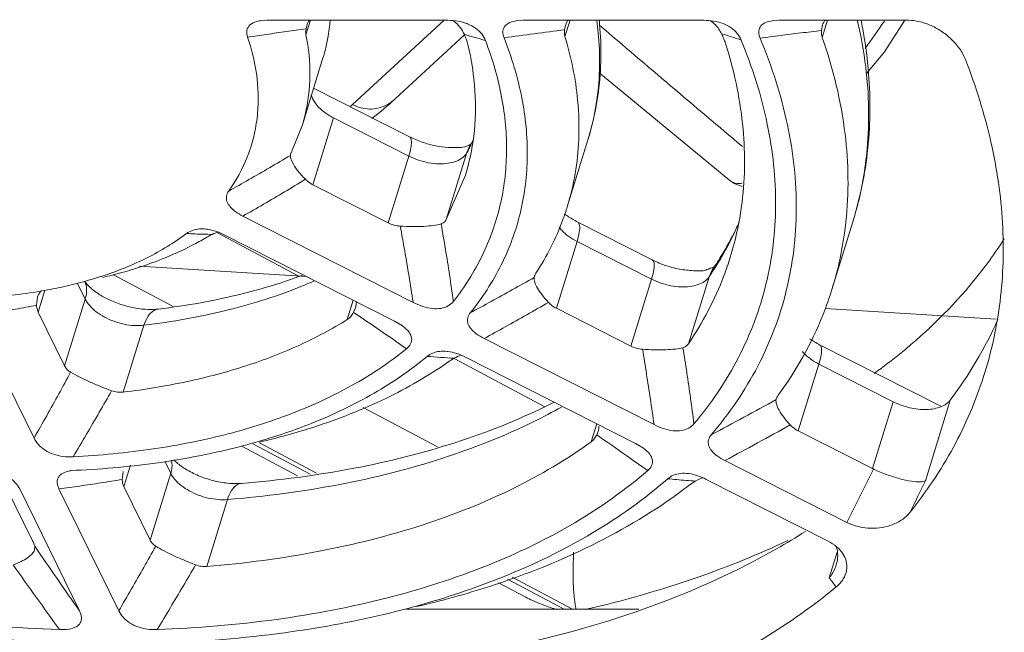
# Model space of a CAD drawing. Header units: millimetres. Extents: x -473 to 23648, y -382 to 1866.
# Tile 96 of 256: x 3227 to 3250, y 325 to 339. Entities that reach past the tile are written whole.
import ezdxf

# ---------------------------------------------------------------- set-up
doc = ezdxf.new("R2010")
doc.units = ezdxf.units.MM
doc.header["$LTSCALE"] = 80
doc.layers.get('0').update_dxf_attribs({"linetype": 'CONTINUOUS'})
for name, color, linetype in [('02___PRT_ALL_AXES', 7, 'CONTINUOUS'), ('09_ALL_ROUNDS', 7, 'CONTINUOUS'), ('20_ALL_FEATURES', 7, 'CONTINUOUS')]:
    doc.layers.add(name, color=color, linetype=linetype)

msp = doc.modelspace()

# ---------------------------------------------------------------- linework, layer by layer
at = {"color": 0, "linetype": 'Continuous', "lineweight": 0}
for p, q in [((3234.844, 337.506), (3236.991, 339.481)), ((3235.841, 337.638), (3237.472, 339.139)), ((3231.68, 334.502), (3233.572, 333.497)), ((3229.852, 333.717), (3233.768, 333.475)), ((3230.635, 332.778), (3229.241, 333.519)), ((3245.922, 332.725), (3249.931, 332.478)), ((3237.223, 331.558), (3239.352, 330.427)), ((3236.837, 329.483), (3235.091, 330.411)), ((3232.252, 329.5), (3233.557, 328.807)), ((3232.506, 329.56), (3233.849, 328.847)), ((3234, 328.867), (3232.659, 329.579)), ((3238.476, 326.388), (3239.806, 325.682)), ((3239.996, 325.682), (3238.584, 326.432)), ((3238.269, 326.304), (3238.906, 325.965))]:
    msp.add_line(p, q, dxfattribs=at)
for points in [[(3246.896, 338.242), (3247.314, 338.744), (3247.789, 339.481)], [(3240.615, 338.257), (3241.051, 337.896), (3243.686, 335.728)], [(3243.686, 335.728), (3243.791, 335.655), (3243.977, 335.59)]]:
    msp.add_lwpolyline(points, dxfattribs=at)
for centre, radius, start, end in [((3661.903, 832.551), 648.614, 229.496813, 229.8846), ((3223.068, 356.014), 29.354, 324.151, 325.675), ((3230.811, 341.891), 5.957, 311.8753, 312.6101), ((3230.664, 343.275), 7.654, 307.2674, 312.564), ((3235.179, 338.349), 0.971, 306.2339, 312.9502)]:
    msp.add_arc(centre, radius, start, end, dxfattribs=at)
for points, knots in [([(3234.844, 337.506), (3234.964, 337.443), (3235.235, 337.368), (3235.558, 337.441), (3235.714, 337.537), (3235.753, 337.566)], [0, 0, 0, 0, 0.4082973, 0.8080994, 0.9530419, 0.9530419, 0.9530419, 0.9530419]), ([(3243.687, 335.728), (3243.701, 335.716), (3243.763, 335.673), (3243.869, 335.652), (3243.953, 335.661), (3243.979, 335.666)], [0, 0, 0, 0, 0.0554138, 0.2260255, 0.3070139, 0.3070139, 0.3070139, 0.3070139]), ([(3247.072, 331.205), (3247.287, 331.361), (3248.133, 332.011), (3249.192, 333.046), (3249.904, 334.02), (3250.122, 334.358)], [0, 0, 0, 0, 0.796432, 3.199936, 4.407619, 4.407619, 4.407619, 4.407619]), ([(3240.294, 325.672), (3241.198, 325.882), (3242.813, 326.342), (3244.369, 326.972), (3245.045, 327.291)], [0, 0, 0, 0, 2.784168, 5.026865, 5.026865, 5.026865, 5.026865]), ([(3240.086, 325.681), (3240.068, 325.759), (3240.037, 325.955), (3240.015, 326.281), (3240.013, 326.65), (3240.021, 326.899), (3240.026, 327.021)], [0, 0, 0, 0, 0.239514, 0.59479, 0.979467, 1.34447, 1.34447, 1.34447, 1.34447]), ([(3238.906, 325.965), (3238.959, 325.937), (3239.146, 325.844), (3239.391, 325.749), (3239.585, 325.69), (3239.636, 325.675)], [0, 0, 0, 0, 0.1800398, 0.6263068, 0.7865361, 0.7865361, 0.7865361, 0.7865361])]:
    msp.add_open_spline(points, degree=3, knots=knots, dxfattribs=at)
at = {"layer": '02___PRT_ALL_AXES', "color": 0, "linetype": 'Continuous', "lineweight": 0}
for p, q in [((3234.151, 338.599), (3233.667, 337.032)), ((3240.361, 336.68), (3239.877, 335.113)), ((3246.572, 334.761), (3246.087, 333.194))]:
    msp.add_line(p, q, dxfattribs=at)
at = {"layer": '09_ALL_ROUNDS', "color": 0, "linetype": 'Continuous', "lineweight": 0}
for p, q in [((3232.707, 339.474), (3232.838, 339.481)), ((3232.838, 339.481), (3237.078, 339.481)), ((3233.752, 339.141), (3233.857, 339.481)), ((3233.77, 339.35), (3233.754, 339.284)), ((3238.714, 339.474), (3238.845, 339.481)), ((3238.845, 339.481), (3243.077, 339.481)), ((3239.835, 339.36), (3239.814, 339.259)), ((3239.824, 339.101), (3239.942, 339.481)), ((3244.711, 339.474), (3244.842, 339.481)), ((3244.842, 339.481), (3247.878, 339.481)), ((3245.861, 339.365), (3245.838, 339.246)), ((3245.855, 339.081), (3245.979, 339.481)), ((3233.932, 337.891), (3236.179, 336.753)), ((3233.667, 337.032), (3233.417, 336.413)), ((3234.4, 337.194), (3233.916, 335.627)), ((3234.4, 337.194), (3236.162, 336.3)), ((3240.362, 336.682), (3240.361, 336.68)), ((3235.678, 334.734), (3236.162, 336.3)), ((3237.041, 334.813), (3237.525, 336.38)), ((3237.581, 336.51), (3237.525, 336.38)), ((3237.041, 334.813), (3237.489, 335.851)), ((3235.678, 334.734), (3233.916, 335.627)), ((3236.264, 332.87), (3232.273, 334.893)), ((3240.123, 334.753), (3241.87, 333.867)), ((3231.838, 334.454), (3235.829, 332.43)), ((3240.106, 334.301), (3239.622, 332.734)), ((3240.106, 334.301), (3241.853, 333.415)), ((3243.285, 333.646), (3243.201, 333.469)), ((3243.309, 333.681), (3243.317, 333.693)), ((3243.334, 333.672), (3243.338, 333.679)), ((3228.4, 333.312), (3228.579, 332.948)), ((3239.1, 333.454), (3239.106, 333.48)), ((3241.369, 331.848), (3241.853, 333.415)), ((3242.716, 331.902), (3243.201, 333.469)), ((3227.633, 333.155), (3227.475, 332.645)), ((3227.457, 332.994), (3227.436, 332.803)), ((3228.095, 331.381), (3228.579, 332.948)), ((3234.858, 332.922), (3234.718, 332.469)), ((3228.095, 331.381), (3227.475, 332.645)), ((3234.867, 332.639), (3234.911, 332.745)), ((3241.369, 331.848), (3239.622, 332.734)), ((3227.377, 329.692), (3225.972, 332.553)), ((3235.829, 332.43), (3236.015, 332.319)), ((3229.47, 330.768), (3229.955, 332.335)), ((3241.911, 330.007), (3237.928, 332.026)), ((3245.793, 331.878), (3248.647, 330.432)), ((3237.493, 331.587), (3241.475, 329.568)), ((3245.777, 331.426), (3245.292, 329.859)), ((3245.777, 331.426), (3247.518, 330.543)), ((3244.773, 330.594), (3244.777, 330.609)), ((3247.034, 328.976), (3247.518, 330.543)), ((3248.272, 328.693), (3248.856, 330.584)), ((3240.568, 330.027), (3240.437, 329.603)), ((3240.567, 329.769), (3240.599, 329.85)), ((3247.034, 328.976), (3245.292, 329.859)), ((3241.475, 329.568), (3241.661, 329.456)), ((3230.447, 329.143), (3230.582, 328.868)), ((3246.431, 327.716), (3243.573, 329.165)), ((3228.253, 328.929), (3228.355, 328.938)), ((3229.638, 329.058), (3229.483, 328.554)), ((3229.466, 328.906), (3229.444, 328.721)), ((3230.097, 327.301), (3230.582, 328.868)), ((3243.137, 328.725), (3245.995, 327.276)), ((3226.72, 328.554), (3227.334, 327.301)), ((3227.041, 328.499), (3228.442, 325.643)), ((3229.363, 325.643), (3227.962, 328.499)), ((3230.097, 327.301), (3229.483, 328.554)), ((3231.429, 326.684), (3231.913, 328.251)), ((3227.39, 327.076), (3227.393, 327.158)), ((3246.202, 327.02), (3246.016, 326.417))]:
    msp.add_line(p, q, dxfattribs=at)
for centre, radius, start, end in [((3236.739, 338.828), 0.793, 37.4794, 42.411), ((3236.745, 338.832), 0.787, 23.4958, 37.5218), ((3240.233, 339.246), 0.414, 144.5681, 153.4963), ((3242.745, 338.793), 0.838, 43.924, 54.651), ((3246.259, 339.249), 0.414, 145.1483, 155.0972), ((3234.886, 328.849), 10.615, 74.5313, 75.9317), ((3235.195, 329.966), 9.456, 73.0043, 74.5329), ((3149.323, 1015.891), 682.656, 277.497375, 277.617351), ((3239.706, 326.463), 13.255, 72.3384, 73.3888), ((3240.012, 327.425), 12.245, 71.2215, 72.339), ((3232.845, 339.012), 5.37, 330.6421, 332.9112), ((3233.386, 338.87), 4.813, 330.6413, 331.3498), ((3233.418, 338.852), 4.777, 331.3488, 332.7779), ((3233.947, 336.936), 6.204, 342.9124, 357.6615), ((3238.581, 337.218), 8.36, 349.9827, 354.8598), ((3238.641, 337.207), 8.299, 342.8594, 349.9849), ((3236.905, 337.779), 7.629, 330.4208, 336.6006), ((3238.08, 335.652), 8.377, 352.974, 353.8673), ((3231.813, 351.491), 17.028, 267.1011, 267.7787), ((3231.784, 350.695), 16.232, 267.7731, 269.1858), ((3233.377, 330.908), 3.997, 117.1459, 118.0212), ((3237.519, 337.595), 6.989, 329.3731, 335.1985), ((3238.141, 335.644), 8.315, 342.8653, 352.9801), ((3227.832, 340.513), 7.094, 297.298, 300.2528), ((3237.28, 337.735), 7.265, 326.195, 329.3803), ((3236.729, 337.877), 7.83, 327.8918, 330.4389), ((3236.683, 336.097), 7.342, 339.2455, 342.8519), ((3236.657, 337.922), 7.915, 325.7672, 327.1826), ((3237.174, 337.805), 7.392, 325.7676, 326.0914), ((3236.677, 337.909), 7.891, 327.1831, 327.5227), ((3236.686, 337.903), 7.88, 327.585, 327.8942), ((3226.018, 342.513), 9.498, 283.1765, 287.9006), ((3226.207, 341.903), 8.86, 287.9528, 288.2296), ((3227.83, 332.877), 0.391, 158.3162, 162.532), ((3234.49, 332.887), 0.444, 354.2726, 0.2172), ((3155, 214.881), 142.287, 55.24676, 55.85336), ((3238.773, 357.912), 26.395, 265.2638, 265.9517), ((3238.718, 357.146), 25.627, 265.9516, 266.6589), ((3238.639, 329.119), 2.823, 120.0628, 121.1846), ((3195.007, 420.698), 102.934, 297.95066, 298.9128), ((3194.804, 420.29), 103.355, 298.15478, 299.12191), ((3228.298, 344.577), 15.582, 283.2215, 286.2643), ((3121.644, 158.916), 208.167, 54.92371, 55.15991), ((3119.802, 156.293), 211.371, 54.76035, 54.92365), ((3196.731, 353.34), 55.916, 332.7253, 334.157), ((3245.735, 364.374), 35.806, 264.3847, 265.0779), ((3245.669, 363.613), 35.042, 265.0791, 265.4334), ((3244.055, 326.761), 2.253, 121.4696, 123.9524), ((3198.275, 352.637), 55.434, 333.5503, 334.409), ((3701.135, 654.409), 575.782, 214.635894, 214.819248), ((3245.485, 326.939), 0.732, 0.1145, 17.5555), ((3900.662, 807.021), 827.442, 215.483076, 215.612231), ((3235.417, 318.093), 13.477, 36.999, 38.143), ((3230.593, 346.594), 21.616, 283.2296, 285.4221)]:
    msp.add_arc(centre, radius, start, end, dxfattribs=at)
for points, knots in [([(3232.383, 339.087), (3232.366, 339.138), (3232.347, 339.245), (3232.436, 339.396), (3232.577, 339.453), (3232.671, 339.47), (3232.707, 339.474)], [0, 0, 0, 0, 0.161714, 0.3073128, 0.4876179, 0.5957597, 0.5957597, 0.5957597, 0.5957597]), ([(3234.317, 339.479), (3234.301, 339.262), (3234.255, 338.965), (3234.175, 338.677), (3234.151, 338.599)], [0, 0, 0, 0, 0.6528004, 0.8969158, 0.8969158, 0.8969158, 0.8969158]), ([(3237.078, 339.481), (3237.157, 339.481), (3237.307, 339.469), (3237.452, 339.432), (3237.518, 339.408)], [0, 0, 0, 0, 0.2379178, 0.448196, 0.448196, 0.448196, 0.448196]), ([(3237.518, 339.408), (3237.525, 339.405), (3237.599, 339.377), (3237.728, 339.309), (3237.874, 339.175), (3237.938, 339.064), (3237.959, 339.009)], [0, 0, 0, 0, 0.0219099, 0.2361495, 0.4329146, 0.6110491, 0.6110491, 0.6110491, 0.6110491]), ([(3238.397, 339.071), (3238.38, 339.114), (3238.357, 339.199), (3238.39, 339.331), (3238.499, 339.424), (3238.615, 339.46), (3238.692, 339.471), (3238.714, 339.474)], [0, 0, 0, 0, 0.1382118, 0.258673, 0.385697, 0.5487843, 0.6176868, 0.6176868, 0.6176868, 0.6176868]), ([(3240.569, 339.484), (3240.583, 339.383), (3240.651, 338.805), (3240.645, 337.854), (3240.468, 337.027), (3240.362, 336.682)], [0, 0, 0, 0, 0.307516, 1.745017, 2.828943, 2.828943, 2.828943, 2.828943]), ([(3240.362, 336.682), (3240.475, 337.05), (3240.67, 337.944), (3240.683, 338.896), (3240.63, 339.45), (3240.627, 339.482)], [0, 0, 0, 0, 1.156131, 2.731393, 2.827484, 2.827484, 2.827484, 2.827484]), ([(3243.077, 339.481), (3243.154, 339.481), (3243.308, 339.469), (3243.457, 339.43), (3243.528, 339.403)], [0, 0, 0, 0, 0.2325536, 0.459911, 0.459911, 0.459911, 0.459911]), ([(3243.528, 339.403), (3243.594, 339.377), (3243.717, 339.314), (3243.865, 339.182), (3243.931, 339.073), (3243.954, 339.018)], [0, 0, 0, 0, 0.2134291, 0.4107362, 0.5884306, 0.5884306, 0.5884306, 0.5884306]), ([(3244.397, 339.063), (3244.378, 339.107), (3244.352, 339.196), (3244.385, 339.333), (3244.497, 339.426), (3244.613, 339.46), (3244.689, 339.472), (3244.711, 339.474)], [0, 0, 0, 0, 0.1445181, 0.2684773, 0.3973624, 0.5600535, 0.6271916, 0.6271916, 0.6271916, 0.6271916]), ([(3246.571, 334.759), (3246.633, 334.958), (3246.847, 335.747), (3247.031, 337.198), (3246.931, 338.587), (3246.791, 339.35), (3246.764, 339.487)], [0, 0, 0, 0, 0.624388, 2.451075, 4.355493, 4.775485, 4.775485, 4.775485, 4.775485]), ([(3246.675, 339.495), (3246.761, 339.128), (3246.942, 338.128), (3246.965, 337.103), (3246.907, 336.469)], [0, 0, 0, 0, 1.132185, 3.044658, 3.044658, 3.044658, 3.044658]), ([(3247.878, 339.481), (3247.96, 339.481), (3248.132, 339.459), (3248.387, 339.375), (3248.64, 339.238), (3248.878, 339.053), (3249.078, 338.826), (3249.177, 338.651), (3249.213, 338.559)], [0, 0, 0, 0, 0.246431, 0.513048, 0.802265, 1.107201, 1.411393, 1.704981, 1.704981, 1.704981, 1.704981]), ([(3231.94, 335.481), (3232.118, 335.731), (3232.416, 336.273), (3232.644, 337.179), (3232.639, 338.138), (3232.49, 338.772), (3232.383, 339.087)], [0, 0, 0, 0, 0.920683, 1.83367, 2.773676, 3.770642, 3.770642, 3.770642, 3.770642]), ([(3232.383, 339.087), (3232.533, 339.108), (3232.836, 339.152), (3233.292, 339.217), (3233.599, 339.262), (3233.754, 339.284)], [0, 0, 0, 0, 0.454587, 0.916056, 1.384428, 1.384428, 1.384428, 1.384428]), ([(3233.752, 339.141), (3233.815, 338.827), (3233.88, 338.197), (3233.795, 337.486), (3233.691, 337.111), (3233.667, 337.032)], [0, 0, 0, 0, 0.96111, 1.882433, 2.12866, 2.12866, 2.12866, 2.12866]), ([(3233.752, 339.141), (3233.746, 339.171), (3233.739, 339.219), (3233.756, 339.264), (3233.765, 339.277)], [0, 0, 0, 0, 0.092007, 0.1398515, 0.1398515, 0.1398515, 0.1398515]), ([(3237.466, 339.146), (3237.483, 339.105), (3237.513, 339.03), (3237.538, 338.953), (3237.546, 338.918)], [0, 0, 0, 0, 0.1322316, 0.2420912, 0.2420912, 0.2420912, 0.2420912]), ([(3237.604, 332.627), (3237.884, 332.974), (3238.37, 333.72), (3238.828, 334.974), (3238.988, 336.312), (3238.851, 337.703), (3238.575, 338.616), (3238.397, 339.071)], [0, 0, 0, 0, 1.338257, 2.647298, 3.969362, 5.346964, 6.81212, 6.81212, 6.81212, 6.81212]), ([(3239.824, 339.101), (3239.97, 338.616), (3240.135, 337.81), (3240.159, 336.992), (3240.146, 336.683)], [0, 0, 0, 0, 1.518618, 2.447438, 2.447438, 2.447438, 2.447438]), ([(3243.495, 339.165), (3243.513, 339.126), (3243.545, 339.056), (3243.573, 338.983), (3243.583, 338.949)], [0, 0, 0, 0, 0.1267488, 0.2332127, 0.2332127, 0.2332127, 0.2332127]), ([(3245.838, 339.246), (3245.676, 339.225), (3245.354, 339.184), (3244.874, 339.123), (3244.555, 339.083), (3244.397, 339.063)], [0, 0, 0, 0, 0.489042, 0.973317, 1.452883, 1.452883, 1.452883, 1.452883]), ([(3245.855, 339.081), (3246.11, 338.347), (3246.461, 336.915), (3246.482, 335.439), (3246.409, 334.757)], [0, 0, 0, 0, 2.330638, 4.38583, 4.38583, 4.38583, 4.38583]), ([(3237.959, 339.009), (3238.123, 338.578), (3238.376, 337.712), (3238.499, 336.395), (3238.347, 335.127), (3237.92, 333.937), (3237.468, 333.226), (3237.207, 332.894)], [0, 0, 0, 0, 1.384461, 2.689103, 3.942842, 5.183944, 6.450398, 6.450398, 6.450398, 6.450398]), ([(3237.489, 335.851), (3237.581, 336.15), (3237.72, 336.804), (3237.745, 337.843), (3237.632, 338.559), (3237.546, 338.918)], [0, 0, 0, 0, 0.937566, 1.994901, 3.100267, 3.100267, 3.100267, 3.100267]), ([(3243.954, 339.018), (3244.216, 338.383), (3244.622, 337.108), (3244.833, 335.159), (3244.608, 333.285), (3243.951, 331.536), (3243.25, 330.503), (3242.848, 330.024)], [0, 0, 0, 0, 2.060098, 3.989826, 5.837511, 7.667698, 9.544894, 9.544894, 9.544894, 9.544894]), ([(3243.253, 329.771), (3243.674, 330.263), (3244.404, 331.328), (3245.089, 333.135), (3245.321, 335.073), (3245.098, 337.089), (3244.671, 338.407), (3244.397, 339.063)], [0, 0, 0, 0, 1.94253, 3.834348, 5.743987, 7.739852, 9.873211, 9.873211, 9.873211, 9.873211]), ([(3243.699, 333.932), (3243.828, 334.352), (3244.049, 335.385), (3244.051, 337.096), (3243.779, 338.333), (3243.583, 338.949)], [0, 0, 0, 0, 1.319161, 3.148364, 5.088292, 5.088292, 5.088292, 5.088292]), ([(3249.213, 338.559), (3249.457, 337.932), (3249.851, 336.674), (3250.133, 334.761), (3250.082, 332.933), (3249.834, 331.771), (3249.667, 331.23)], [0, 0, 0, 0, 2.020917, 3.93673, 5.775903, 7.47753, 7.47753, 7.47753, 7.47753]), ([(3233.876, 337.737), (3233.89, 337.679), (3233.956, 337.539), (3234.136, 337.349), (3234.305, 337.242), (3234.4, 337.194)], [0, 0, 0, 0, 0.17877, 0.4548779, 0.7737394, 0.7737394, 0.7737394, 0.7737394]), ([(3236.179, 336.753), (3236.205, 336.739), (3236.235, 336.65), (3236.215, 336.498), (3236.185, 336.372), (3236.162, 336.3)], [0, 0, 0, 0, 0.0869829, 0.2430178, 0.4699583, 0.4699583, 0.4699583, 0.4699583]), ([(3237.342, 336.502), (3237.258, 336.502), (3237.074, 336.491), (3236.781, 336.537), (3236.475, 336.62), (3236.274, 336.704), (3236.179, 336.753)], [0, 0, 0, 0, 0.250098, 0.553435, 0.882033, 1.202724, 1.202724, 1.202724, 1.202724]), ([(3237.606, 336.569), (3237.577, 336.557), (3237.496, 336.514), (3237.402, 336.502), (3237.342, 336.502)], [0, 0, 0, 0, 0.094713, 0.2744898, 0.2744898, 0.2744898, 0.2744898]), ([(3233.389, 336.317), (3233.226, 336.219), (3232.902, 336.028), (3232.419, 335.75), (3232.099, 335.569), (3231.94, 335.481)], [0, 0, 0, 0, 0.57013, 1.127619, 1.672602, 1.672602, 1.672602, 1.672602]), ([(3236.162, 336.3), (3236.235, 336.263), (3236.387, 336.2), (3236.624, 336.139), (3236.859, 336.113), (3237.079, 336.124), (3237.272, 336.171), (3237.382, 336.23), (3237.427, 336.266)], [0, 0, 0, 0, 0.245351, 0.492434, 0.731202, 0.952624, 1.150168, 1.321644, 1.321644, 1.321644, 1.321644]), ([(3233.74, 335.755), (3233.672, 335.824), (3233.557, 335.952), (3233.462, 336.096), (3233.43, 336.164)], [0, 0, 0, 0, 0.2884986, 0.5148489, 0.5148489, 0.5148489, 0.5148489]), ([(3232.273, 334.893), (3232.436, 334.985), (3232.761, 335.172), (3233.25, 335.46), (3233.576, 335.656), (3233.74, 335.755)], [0, 0, 0, 0, 0.559688, 1.126756, 1.701215, 1.701215, 1.701215, 1.701215]), ([(3233.916, 335.627), (3233.894, 335.638), (3233.853, 335.662), (3233.794, 335.705), (3233.757, 335.738), (3233.74, 335.755)], [0, 0, 0, 0, 0.0719303, 0.1444862, 0.2185883, 0.2185883, 0.2185883, 0.2185883]), ([(3232.273, 334.893), (3232.212, 334.924), (3232.103, 334.989), (3231.971, 335.104), (3231.891, 335.23), (3231.877, 335.366), (3231.915, 335.446), (3231.94, 335.481)], [0, 0, 0, 0, 0.2052921, 0.3797664, 0.5199561, 0.6436441, 0.7729681, 0.7729681, 0.7729681, 0.7729681]), ([(3239.877, 335.113), (3239.846, 335.012), (3239.662, 334.467), (3239.399, 333.947), (3239.142, 333.553)], [0, 0, 0, 0, 0.316448, 1.727017, 1.727017, 1.727017, 1.727017]), ([(3235.961, 334.659), (3235.911, 334.662), (3235.813, 334.677), (3235.721, 334.712), (3235.678, 334.734)], [0, 0, 0, 0, 0.1502697, 0.2940491, 0.2940491, 0.2940491, 0.2940491]), ([(3235.961, 334.659), (3236.057, 334.653), (3236.242, 334.646), (3236.504, 334.65), (3236.729, 334.669), (3236.863, 334.693), (3236.92, 334.71)], [0, 0, 0, 0, 0.2890908, 0.5552261, 0.7861253, 0.9641011, 0.9641011, 0.9641011, 0.9641011]), ([(3237.041, 334.813), (3237.027, 334.789), (3236.994, 334.745), (3236.945, 334.718), (3236.92, 334.71)], [0, 0, 0, 0, 0.0839132, 0.1617262, 0.1617262, 0.1617262, 0.1617262]), ([(3236.92, 334.71), (3236.955, 334.514), (3237.023, 334.115), (3237.119, 333.51), (3237.178, 333.101), (3237.207, 332.894)], [0, 0, 0, 0, 0.599273, 1.212188, 1.839136, 1.839136, 1.839136, 1.839136]), ([(3240.123, 334.753), (3240.149, 334.74), (3240.179, 334.65), (3240.159, 334.499), (3240.128, 334.373), (3240.106, 334.301)], [0, 0, 0, 0, 0.0869828, 0.2430176, 0.4699583, 0.4699583, 0.4699583, 0.4699583]), ([(3228.978, 333.488), (3229.338, 333.607), (3230.027, 333.884), (3230.664, 334.268), (3230.952, 334.484)], [0, 0, 0, 0, 1.137548, 2.217828, 2.217828, 2.217828, 2.217828]), ([(3230.952, 334.484), (3230.994, 334.516), (3231.093, 334.567), (3231.247, 334.596), (3231.35, 334.594), (3231.395, 334.59)], [0, 0, 0, 0, 0.1580293, 0.3274921, 0.4652304, 0.4652304, 0.4652304, 0.4652304]), ([(3231.395, 334.59), (3231.411, 334.588), (3231.493, 334.579), (3231.575, 334.558), (3231.639, 334.537)], [0, 0, 0, 0, 0.0459353, 0.2499766, 0.2499766, 0.2499766, 0.2499766]), ([(3235.961, 334.659), (3235.998, 334.465), (3236.069, 334.073), (3236.17, 333.477), (3236.234, 333.074), (3236.264, 332.87)], [0, 0, 0, 0, 0.590753, 1.195396, 1.814272, 1.814272, 1.814272, 1.814272]), ([(3239.684, 334.637), (3239.706, 334.608), (3239.775, 334.527), (3239.914, 334.41), (3240.039, 334.335), (3240.106, 334.301)], [0, 0, 0, 0, 0.1086164, 0.3167377, 0.5432628, 0.5432628, 0.5432628, 0.5432628]), ([(3231.086, 334.209), (3230.856, 334.09), (3230.247, 333.815), (3229.537, 333.589), (3229.065, 333.473), (3228.992, 333.455)], [0, 0, 0, 0, 0.77389, 2.00288, 2.229716, 2.229716, 2.229716, 2.229716]), ([(3241.87, 333.867), (3241.896, 333.854), (3241.926, 333.765), (3241.906, 333.613), (3241.875, 333.487), (3241.853, 333.415)], [0, 0, 0, 0, 0.0869829, 0.2430178, 0.4699583, 0.4699583, 0.4699583, 0.4699583]), ([(3243.122, 333.628), (3243.043, 333.602), (3242.847, 333.612), (3242.538, 333.634), (3242.199, 333.723), (3241.976, 333.814), (3241.87, 333.867)], [0, 0, 0, 0, 0.248997, 0.571813, 0.934565, 1.292124, 1.292124, 1.292124, 1.292124]), ([(3243.312, 333.677), (3243.316, 333.681), (3243.376, 333.744), (3243.189, 333.65), (3243.122, 333.628)], [0, 0, 0, 0, 0.0172511, 0.2287608, 0.2287608, 0.2287608, 0.2287608]), ([(3228.57, 333.357), (3228.592, 333.304), (3228.623, 333.167), (3228.603, 333.026), (3228.579, 332.948)], [0, 0, 0, 0, 0.1712918, 0.4151709, 0.4151709, 0.4151709, 0.4151709]), ([(3228.75, 333.173), (3228.735, 333.185), (3228.681, 333.232), (3228.621, 333.293), (3228.582, 333.345), (3228.575, 333.356)], [0, 0, 0, 0, 0.0577384, 0.2141098, 0.2543746, 0.2543746, 0.2543746, 0.2543746]), ([(3229.955, 332.335), (3230.617, 332.415), (3231.886, 332.64), (3233.204, 333.059), (3233.858, 333.336), (3233.943, 333.373)], [0, 0, 0, 0, 2.002814, 3.855522, 4.132654, 4.132654, 4.132654, 4.132654]), ([(3230.289, 332.715), (3230.95, 332.795), (3232.096, 332.997), (3233.209, 333.335), (3233.672, 333.508)], [0, 0, 0, 0, 1.996724, 3.481018, 3.481018, 3.481018, 3.481018]), ([(3239.1, 333.454), (3238.932, 333.359), (3238.598, 333.171), (3238.099, 332.895), (3237.768, 332.715), (3237.604, 332.627)], [0, 0, 0, 0, 0.579323, 1.149025, 1.709226, 1.709226, 1.709226, 1.709226]), ([(3239.113, 333.344), (3239.128, 333.296), (3239.179, 333.192), (3239.29, 333.034), (3239.384, 332.927), (3239.438, 332.871)], [0, 0, 0, 0, 0.1510372, 0.3449567, 0.5773879, 0.5773879, 0.5773879, 0.5773879]), ([(3241.853, 333.415), (3241.924, 333.379), (3242.072, 333.317), (3242.301, 333.256), (3242.53, 333.229), (3242.746, 333.236), (3242.937, 333.278), (3243.094, 333.352), (3243.173, 333.428), (3243.201, 333.469)], [0, 0, 0, 0, 0.238107, 0.478133, 0.710857, 0.927903, 1.122975, 1.293411, 1.442584, 1.442584, 1.442584, 1.442584]), ([(3226.342, 332.991), (3226.796, 333.024), (3227.414, 333.1), (3228.022, 333.227), (3228.183, 333.265)], [0, 0, 0, 0, 1.366615, 1.862792, 1.862792, 1.862792, 1.862792]), ([(3230.289, 332.715), (3230.211, 332.706), (3230.034, 332.7), (3229.751, 332.731), (3229.446, 332.806), (3229.153, 332.919), (3228.921, 333.045), (3228.795, 333.136), (3228.75, 333.173)], [0, 0, 0, 0, 0.235305, 0.527644, 0.851988, 1.176169, 1.467382, 1.641401, 1.641401, 1.641401, 1.641401]), ([(3246.087, 333.194), (3246.022, 332.984), (3245.711, 332.101), (3245.246, 331.273), (3244.823, 330.694)], [0, 0, 0, 0, 0.658323, 2.808476, 2.808476, 2.808476, 2.808476]), ([(3228.579, 332.948), (3228.606, 332.893), (3228.683, 332.784), (3228.838, 332.643), (3229.031, 332.519), (3229.252, 332.422), (3229.488, 332.355), (3229.724, 332.323), (3229.88, 332.326), (3229.955, 332.335)], [0, 0, 0, 0, 0.184349, 0.394296, 0.625332, 0.869511, 1.117069, 1.357729, 1.582633, 1.582633, 1.582633, 1.582633]), ([(3237.207, 332.894), (3237.174, 332.852), (3237.086, 332.777), (3236.913, 332.72), (3236.707, 332.719), (3236.485, 332.77), (3236.338, 332.833), (3236.264, 332.87)], [0, 0, 0, 0, 0.158512, 0.335547, 0.537533, 0.76807, 1.014828, 1.014828, 1.014828, 1.014828]), ([(3239.438, 332.871), (3239.268, 332.774), (3238.931, 332.582), (3238.428, 332.301), (3238.094, 332.117), (3237.928, 332.026)], [0, 0, 0, 0, 0.586038, 1.1626, 1.729836, 1.729836, 1.729836, 1.729836]), ([(3239.622, 332.734), (3239.588, 332.751), (3239.522, 332.792), (3239.464, 332.843), (3239.438, 332.871)], [0, 0, 0, 0, 0.1146659, 0.2305856, 0.2305856, 0.2305856, 0.2305856]), ([(3225.972, 332.553), (3226.133, 332.578), (3226.456, 332.63), (3226.944, 332.713), (3227.271, 332.772), (3227.436, 332.803)], [0, 0, 0, 0, 0.486661, 0.981669, 1.484997, 1.484997, 1.484997, 1.484997]), ([(3230.289, 332.714), (3230.252, 332.71), (3230.155, 332.676), (3230.032, 332.539), (3229.978, 332.409), (3229.955, 332.335)], [0, 0, 0, 0, 0.111291, 0.2974837, 0.5306938, 0.5306938, 0.5306938, 0.5306938]), ([(3237.928, 332.026), (3237.864, 332.059), (3237.75, 332.126), (3237.615, 332.247), (3237.537, 332.379), (3237.534, 332.517), (3237.577, 332.593), (3237.604, 332.627)], [0, 0, 0, 0, 0.2143586, 0.3956673, 0.5381299, 0.6626134, 0.7907892, 0.7907892, 0.7907892, 0.7907892]), ([(3229.47, 330.768), (3229.972, 330.829), (3230.944, 330.988), (3232.331, 331.354), (3233.591, 331.836), (3234.362, 332.245), (3234.718, 332.469)], [0, 0, 0, 0, 1.51607, 2.94903, 4.295755, 5.557134, 5.557134, 5.557134, 5.557134]), ([(3236.015, 332.319), (3236.02, 332.315), (3236.077, 332.273), (3236.167, 332.191), (3236.243, 332.042), (3236.216, 331.89), (3236.148, 331.818), (3236.109, 331.787)], [0, 0, 0, 0, 0.0179842, 0.2123412, 0.3628421, 0.4968263, 0.6473768, 0.6473768, 0.6473768, 0.6473768]), ([(3236.109, 331.787), (3235.737, 331.484), (3234.905, 330.924), (3233.493, 330.259), (3231.897, 329.75), (3230.144, 329.403), (3228.921, 329.286), (3228.291, 329.254)], [0, 0, 0, 0, 1.439702, 2.994025, 4.666294, 6.453918, 8.345064, 8.345064, 8.345064, 8.345064]), ([(3236.593, 331.607), (3236.632, 331.639), (3236.726, 331.694), (3236.89, 331.732), (3237.006, 331.729), (3237.064, 331.723)], [0, 0, 0, 0, 0.1518237, 0.3214174, 0.4965062, 0.4965062, 0.4965062, 0.4965062]), ([(3237.064, 331.723), (3237.068, 331.722), (3237.143, 331.713), (3237.217, 331.696), (3237.285, 331.674)], [0, 0, 0, 0, 0.0132454, 0.226622, 0.226622, 0.226622, 0.226622]), ([(3241.641, 331.774), (3241.593, 331.778), (3241.499, 331.793), (3241.41, 331.828), (3241.369, 331.848)], [0, 0, 0, 0, 0.1445354, 0.2831133, 0.2831133, 0.2831133, 0.2831133]), ([(3241.641, 331.774), (3241.735, 331.767), (3241.916, 331.758), (3242.173, 331.759), (3242.397, 331.773), (3242.532, 331.794), (3242.59, 331.81)], [0, 0, 0, 0, 0.2820959, 0.5435127, 0.7728057, 0.9530058, 0.9530058, 0.9530058, 0.9530058]), ([(3241.641, 331.774), (3241.673, 331.582), (3241.736, 331.193), (3241.826, 330.604), (3241.883, 330.207), (3241.911, 330.007)], [0, 0, 0, 0, 0.585557, 1.1813, 1.78748, 1.78748, 1.78748, 1.78748]), ([(3242.716, 331.902), (3242.701, 331.88), (3242.664, 331.84), (3242.615, 331.816), (3242.59, 331.81)], [0, 0, 0, 0, 0.0819138, 0.159456, 0.159456, 0.159456, 0.159456]), ([(3242.59, 331.81), (3242.621, 331.615), (3242.681, 331.222), (3242.767, 330.627), (3242.821, 330.226), (3242.848, 330.024)], [0, 0, 0, 0, 0.591183, 1.19243, 1.804028, 1.804028, 1.804028, 1.804028]), ([(3245.39, 331.717), (3245.4, 331.706), (3245.457, 331.643), (3245.581, 331.537), (3245.708, 331.461), (3245.777, 331.426)], [0, 0, 0, 0, 0.042755, 0.2547713, 0.4861501, 0.4861501, 0.4861501, 0.4861501]), ([(3245.793, 331.878), (3245.819, 331.865), (3245.85, 331.776), (3245.829, 331.624), (3245.799, 331.498), (3245.777, 331.426)], [0, 0, 0, 0, 0.0869828, 0.2430176, 0.4699583, 0.4699583, 0.4699583, 0.4699583]), ([(3232.662, 329.619), (3233.073, 329.739), (3233.995, 330.053), (3235.334, 330.688), (3236.206, 331.284), (3236.593, 331.607)], [0, 0, 0, 0, 1.282459, 2.918598, 4.431676, 4.431676, 4.431676, 4.431676]), ([(3237.076, 331.468), (3236.616, 331.147), (3235.6, 330.564), (3234.103, 329.977), (3233.096, 329.699), (3232.67, 329.599)], [0, 0, 0, 0, 1.680823, 3.496317, 4.811028, 4.811028, 4.811028, 4.811028]), ([(3237.076, 331.468), (3237.098, 331.484), (3237.132, 331.506), (3237.166, 331.527), (3237.177, 331.534)], [0, 0, 0, 0, 0.0817038, 0.1211729, 0.1211729, 0.1211729, 0.1211729]), ([(3228.235, 331.234), (3228.144, 331.066), (3227.959, 330.726), (3227.673, 330.212), (3227.477, 329.866), (3227.377, 329.692)], [0, 0, 0, 0, 0.573141, 1.161321, 1.764917, 1.764917, 1.764917, 1.764917]), ([(3228.235, 331.234), (3228.205, 331.252), (3228.149, 331.294), (3228.11, 331.351), (3228.095, 331.381)], [0, 0, 0, 0, 0.1048972, 0.2054216, 0.2054216, 0.2054216, 0.2054216]), ([(3228.235, 331.234), (3228.301, 331.196), (3228.447, 331.118), (3228.681, 331.008), (3228.934, 330.9), (3229.109, 330.833), (3229.197, 330.802)], [0, 0, 0, 0, 0.23091, 0.493789, 0.775662, 1.055866, 1.055866, 1.055866, 1.055866]), ([(3249.667, 331.23), (3249.657, 331.198), (3249.467, 330.594), (3248.972, 329.44), (3248.291, 328.426), (3247.907, 327.946)], [0, 0, 0, 0, 0.098809, 1.899932, 3.742168, 3.742168, 3.742168, 3.742168]), ([(3229.197, 330.802), (3229.101, 330.633), (3228.905, 330.291), (3228.604, 329.775), (3228.397, 329.429), (3228.291, 329.254)], [0, 0, 0, 0, 0.582795, 1.180477, 1.793465, 1.793465, 1.793465, 1.793465]), ([(3229.47, 330.768), (3229.426, 330.763), (3229.332, 330.764), (3229.241, 330.786), (3229.197, 330.802)], [0, 0, 0, 0, 0.1357019, 0.2774752, 0.2774752, 0.2774752, 0.2774752]), ([(3232.241, 328.63), (3233.124, 328.702), (3234.822, 328.925), (3237.217, 329.521), (3238.756, 330.127), (3239.495, 330.496), (3239.559, 330.529)], [0, 0, 0, 0, 2.659372, 5.124796, 7.387865, 7.602491, 7.602491, 7.602491, 7.602491]), ([(3247.518, 330.543), (3247.579, 330.512), (3247.705, 330.458), (3247.903, 330.399), (3248.102, 330.365), (3248.295, 330.357), (3248.474, 330.375), (3248.632, 330.418), (3248.762, 330.486), (3248.83, 330.55), (3248.856, 330.584)], [0, 0, 0, 0, 0.20474, 0.411863, 0.615417, 0.809763, 0.990126, 1.153236, 1.298146, 1.42724, 1.42724, 1.42724, 1.42724]), ([(3231.913, 328.251), (3232.796, 328.323), (3234.501, 328.548), (3236.915, 329.151), (3238.634, 329.831), (3239.531, 330.301), (3239.744, 330.42)], [0, 0, 0, 0, 2.659332, 5.145885, 7.450212, 8.182698, 8.182698, 8.182698, 8.182698]), ([(3244.782, 330.484), (3244.796, 330.435), (3244.846, 330.328), (3244.956, 330.167), (3245.05, 330.058), (3245.104, 330.001)], [0, 0, 0, 0, 0.1528857, 0.3484638, 0.5842078, 0.5842078, 0.5842078, 0.5842078]), ([(3242.848, 330.024), (3242.814, 329.984), (3242.724, 329.912), (3242.55, 329.858), (3242.346, 329.858), (3242.127, 329.909), (3241.983, 329.971), (3241.911, 330.007)], [0, 0, 0, 0, 0.157985, 0.335816, 0.535365, 0.763503, 1.004795, 1.004795, 1.004795, 1.004795]), ([(3245.292, 329.859), (3245.257, 329.877), (3245.19, 329.919), (3245.131, 329.972), (3245.104, 330.001)], [0, 0, 0, 0, 0.1176502, 0.2366938, 0.2366938, 0.2366938, 0.2366938]), ([(3228.291, 329.254), (3228.214, 329.25), (3228.058, 329.255), (3227.834, 329.305), (3227.636, 329.398), (3227.478, 329.528), (3227.404, 329.636), (3227.377, 329.692)], [0, 0, 0, 0, 0.2335, 0.46484, 0.6822, 0.885203, 1.07087, 1.07087, 1.07087, 1.07087]), ([(3231.429, 326.684), (3232.312, 326.756), (3234.016, 326.981), (3236.431, 327.585), (3238.582, 328.435), (3239.863, 329.188), (3240.437, 329.603)], [0, 0, 0, 0, 2.659282, 5.145724, 7.450088, 9.576093, 9.576093, 9.576093, 9.576093]), ([(3243.573, 329.165), (3243.51, 329.197), (3243.396, 329.264), (3243.261, 329.383), (3243.181, 329.517), (3243.177, 329.659), (3243.225, 329.737), (3243.253, 329.771)], [0, 0, 0, 0, 0.212459, 0.3931972, 0.5378242, 0.6657946, 0.799307, 0.799307, 0.799307, 0.799307]), ([(3228.355, 328.938), (3229.021, 328.968), (3230.199, 329.075), (3231.362, 329.291), (3231.862, 329.409)], [0, 0, 0, 0, 1.999849, 3.542493, 3.542493, 3.542493, 3.542493]), ([(3241.661, 329.456), (3241.665, 329.453), (3241.72, 329.413), (3241.809, 329.333), (3241.886, 329.186), (3241.865, 329.035), (3241.8, 328.962), (3241.763, 328.93)], [0, 0, 0, 0, 0.0128555, 0.2056253, 0.3547754, 0.4883853, 0.635544, 0.635544, 0.635544, 0.635544]), ([(3230.603, 329.172), (3230.607, 329.151), (3230.62, 329.05), (3230.606, 328.946), (3230.582, 328.868)], [0, 0, 0, 0, 0.0625292, 0.3064083, 0.3064083, 0.3064083, 0.3064083]), ([(3227.972, 325.205), (3226.959, 325.24), (3224.904, 325.405), (3221.823, 325.91), (3218.743, 326.668), (3215.724, 327.665), (3213.77, 328.484), (3212.817, 328.93)], [0, 0, 0, 0, 3.041663, 6.174484, 9.356563, 12.548216, 15.704464, 15.704464, 15.704464, 15.704464]), ([(3227.962, 328.499), (3227.941, 328.543), (3227.909, 328.63), (3227.928, 328.767), (3228.028, 328.867), (3228.145, 328.91), (3228.224, 328.925), (3228.253, 328.929)], [0, 0, 0, 0, 0.1464647, 0.2700239, 0.3940335, 0.5489877, 0.6367599, 0.6367599, 0.6367599, 0.6367599]), ([(3241.763, 328.93), (3241.233, 328.472), (3240.031, 327.626), (3237.967, 326.633), (3235.613, 325.883), (3233.015, 325.389), (3231.2, 325.239), (3230.265, 325.205)], [0, 0, 0, 0, 2.102527, 4.382129, 6.846619, 9.492401, 12.300331, 12.300331, 12.300331, 12.300331]), ([(3232.241, 328.63), (3232.147, 328.622), (3231.938, 328.625), (3231.612, 328.679), (3231.279, 328.784), (3230.984, 328.926), (3230.814, 329.042), (3230.744, 329.1)], [0, 0, 0, 0, 0.281756, 0.623761, 0.987317, 1.327651, 1.601933, 1.601933, 1.601933, 1.601933]), ([(3247.034, 328.976), (3247.139, 328.923), (3247.35, 328.84), (3247.653, 328.739), (3247.919, 328.679), (3248.12, 328.659), (3248.236, 328.671), (3248.272, 328.693)], [0, 0, 0, 0, 0.352171, 0.679848, 0.959132, 1.165374, 1.291089, 1.291089, 1.291089, 1.291089]), ([(3226.71, 328.817), (3226.743, 328.8), (3226.829, 328.75), (3226.948, 328.649), (3227.016, 328.55), (3227.041, 328.499)], [0, 0, 0, 0, 0.1109074, 0.2967728, 0.4659139, 0.4659139, 0.4659139, 0.4659139]), ([(3229.444, 328.721), (3229.276, 328.695), (3228.944, 328.642), (3228.45, 328.568), (3228.124, 328.522), (3227.962, 328.499)], [0, 0, 0, 0, 0.508922, 1.008267, 1.498179, 1.498179, 1.498179, 1.498179]), ([(3229.483, 328.554), (3229.47, 328.579), (3229.451, 328.634), (3229.445, 328.692), (3229.444, 328.721)], [0, 0, 0, 0, 0.0835361, 0.1730412, 0.1730412, 0.1730412, 0.1730412]), ([(3230.582, 328.868), (3230.608, 328.814), (3230.681, 328.709), (3230.829, 328.571), (3231.015, 328.449), (3231.228, 328.352), (3231.455, 328.282), (3231.686, 328.246), (3231.839, 328.244), (3231.913, 328.251)], [0, 0, 0, 0, 0.178606, 0.381414, 0.604458, 0.840638, 1.081121, 1.316475, 1.538369, 1.538369, 1.538369, 1.538369]), ([(3236.342, 325.757), (3237.025, 325.946), (3238.447, 326.417), (3240.45, 327.385), (3241.688, 328.264), (3242.232, 328.74)], [0, 0, 0, 0, 2.128024, 4.481861, 6.651216, 6.651216, 6.651216, 6.651216]), ([(3242.232, 328.74), (3242.271, 328.774), (3242.367, 328.833), (3242.536, 328.871), (3242.655, 328.868), (3242.714, 328.861)], [0, 0, 0, 0, 0.1564592, 0.3307254, 0.5107325, 0.5107325, 0.5107325, 0.5107325]), ([(3242.714, 328.861), (3242.718, 328.86), (3242.792, 328.851), (3242.865, 328.833), (3242.933, 328.811)], [0, 0, 0, 0, 0.0108223, 0.2243697, 0.2243697, 0.2243697, 0.2243697]), ([(3212.703, 328.661), (3213.633, 328.229), (3215.595, 327.408), (3218.655, 326.394), (3221.839, 325.61), (3225.023, 325.091), (3227.145, 324.925), (3228.192, 324.891)], [0, 0, 0, 0, 3.075639, 6.374263, 9.663037, 12.900136, 16.041703, 16.041703, 16.041703, 16.041703]), ([(3232.241, 328.629), (3232.203, 328.625), (3232.106, 328.592), (3231.989, 328.453), (3231.936, 328.324), (3231.913, 328.251)], [0, 0, 0, 0, 0.1135147, 0.2948501, 0.5269681, 0.5269681, 0.5269681, 0.5269681]), ([(3242.729, 328.581), (3242.064, 328.072), (3240.56, 327.153), (3238.377, 326.279), (3236.924, 325.877), (3236.348, 325.742)], [0, 0, 0, 0, 2.512682, 5.252415, 7.028968, 7.028968, 7.028968, 7.028968]), ([(3212.349, 328.308), (3213.68, 327.72), (3216.406, 326.659), (3220.606, 325.43), (3224.714, 324.606), (3227.42, 324.301), (3228.686, 324.214)], [0, 0, 0, 0, 4.365471, 8.761687, 13.112683, 16.919576, 16.919576, 16.919576, 16.919576]), ([(3247.907, 327.946), (3247.852, 327.877), (3247.713, 327.757), (3247.466, 327.64), (3247.198, 327.58), (3246.926, 327.574), (3246.666, 327.617), (3246.505, 327.678), (3246.431, 327.716)], [0, 0, 0, 0, 0.267112, 0.538695, 0.812639, 1.086138, 1.349754, 1.599075, 1.599075, 1.599075, 1.599075]), ([(3227.334, 327.301), (3227.347, 327.275), (3227.369, 327.228), (3227.387, 327.179), (3227.393, 327.158)], [0, 0, 0, 0, 0.0878236, 0.1550194, 0.1550194, 0.1550194, 0.1550194]), ([(3230.23, 327.158), (3230.202, 327.175), (3230.149, 327.217), (3230.112, 327.272), (3230.097, 327.301)], [0, 0, 0, 0, 0.1007831, 0.1977165, 0.1977165, 0.1977165, 0.1977165]), ([(3233.882, 324.187), (3235.145, 324.266), (3237.579, 324.546), (3241.016, 325.38), (3243.615, 326.426), (3245.018, 327.223), (3245.462, 327.506)], [0, 0, 0, 0, 3.795897, 7.330936, 10.58197, 12.162917, 12.162917, 12.162917, 12.162917]), ([(3227.331, 326.979), (3227.355, 327.005), (3227.378, 327.038), (3227.389, 327.074), (3227.39, 327.076)], [0, 0, 0, 0, 0.1071749, 0.113459, 0.113459, 0.113459, 0.113459]), ([(3230.23, 327.158), (3230.138, 326.992), (3229.949, 326.657), (3229.66, 326.153), (3229.463, 325.814), (3229.363, 325.643)], [0, 0, 0, 0, 0.570619, 1.152221, 1.745054, 1.745054, 1.745054, 1.745054]), ([(3230.23, 327.158), (3230.294, 327.119), (3230.435, 327.041), (3230.662, 326.93), (3230.909, 326.821), (3231.079, 326.754), (3231.164, 326.722)], [0, 0, 0, 0, 0.224433, 0.48288, 0.758026, 1.031791, 1.031791, 1.031791, 1.031791]), ([(3245.995, 327.276), (3246.065, 327.241), (3246.193, 327.159), (3246.298, 327.044), (3246.338, 326.982), (3246.339, 326.981)], [0, 0, 0, 0, 0.2363757, 0.4511611, 0.4575589, 0.4575589, 0.4575589, 0.4575589]), ([(3226.888, 326.722), (3226.953, 326.745), (3227.069, 326.793), (3227.22, 326.878), (3227.301, 326.945), (3227.331, 326.979)], [0, 0, 0, 0, 0.2051767, 0.3778712, 0.5162256, 0.5162256, 0.5162256, 0.5162256]), ([(3231.164, 326.722), (3231.068, 326.556), (3230.872, 326.221), (3230.572, 325.715), (3230.368, 325.375), (3230.265, 325.205)], [0, 0, 0, 0, 0.577124, 1.165154, 1.764369, 1.764369, 1.764369, 1.764369]), ([(3231.429, 326.684), (3231.385, 326.68), (3231.294, 326.683), (3231.207, 326.706), (3231.164, 326.722)], [0, 0, 0, 0, 0.1315916, 0.2685012, 0.2685012, 0.2685012, 0.2685012]), ([(3246.184, 326.718), (3246.178, 326.701), (3246.14, 326.592), (3246.079, 326.491), (3246.016, 326.417)], [0, 0, 0, 0, 0.0552378, 0.3459485, 0.3459485, 0.3459485, 0.3459485]), ([(3246.413, 326.816), (3246.414, 326.811), (3246.432, 326.74), (3246.435, 326.663), (3246.424, 326.596)], [0, 0, 0, 0, 0.0172344, 0.2207633, 0.2207633, 0.2207633, 0.2207633]), ([(3246.424, 326.596), (3246.412, 326.525), (3246.353, 326.375), (3246.245, 326.257), (3246.18, 326.203)], [0, 0, 0, 0, 0.2179279, 0.4700447, 0.4700447, 0.4700447, 0.4700447]), ([(3228.959, 321.807), (3227.964, 321.852), (3225.952, 322.015), (3222.93, 322.461), (3219.895, 323.108), (3216.884, 323.949), (3213.934, 324.972), (3212.016, 325.774), (3211.076, 326.203)], [0, 0, 0, 0, 2.988796, 6.049694, 9.15859, 12.291606, 15.421884, 18.522261, 18.522261, 18.522261, 18.522261]), ([(3246.18, 326.203), (3245.649, 325.764), (3244.481, 324.941), (3242.52, 323.919), (3240.322, 323.083), (3237.912, 322.442), (3235.32, 322.003), (3233.529, 321.851), (3232.611, 321.807)], [0, 0, 0, 0, 2.066773, 4.270225, 6.617687, 9.108748, 11.738262, 14.494538, 14.494538, 14.494538, 14.494538]), ([(3228.442, 325.643), (3228.466, 325.595), (3228.501, 325.5), (3228.473, 325.351), (3228.355, 325.253), (3228.181, 325.207), (3228.047, 325.202), (3227.972, 325.205)], [0, 0, 0, 0, 0.1630289, 0.2925605, 0.4263369, 0.5995627, 0.8251944, 0.8251944, 0.8251944, 0.8251944]), ([(3230.265, 325.205), (3230.188, 325.202), (3230.035, 325.209), (3229.813, 325.26), (3229.617, 325.354), (3229.462, 325.484), (3229.39, 325.589), (3229.363, 325.643)], [0, 0, 0, 0, 0.230012, 0.456828, 0.679507, 0.87627, 1.056733, 1.056733, 1.056733, 1.056733]), ([(3230.352, 324.891), (3231.32, 324.924), (3233.064, 325.063), (3234.784, 325.374), (3235.54, 325.552)], [0, 0, 0, 0, 2.906443, 5.236491, 5.236491, 5.236491, 5.236491])]:
    msp.add_open_spline(points, degree=3, knots=knots, dxfattribs=at)
for points in [[(3233.834, 339.482), (3233.806, 339.442), (3233.784, 339.397), (3233.77, 339.35)], [(3237.325, 339.363), (3237.285, 339.407), (3237.241, 339.446), (3237.193, 339.479)], [(3239.863, 339.43), (3239.852, 339.408), (3239.843, 339.384), (3239.835, 339.36)], [(3243.495, 339.165), (3243.458, 339.241), (3243.408, 339.313), (3243.349, 339.374)], [(3245.883, 339.423), (3245.874, 339.405), (3245.867, 339.385), (3245.861, 339.365)], [(3239.811, 339.175), (3239.809, 339.203), (3239.811, 339.231), (3239.814, 339.259)], [(3239.824, 339.101), (3239.817, 339.125), (3239.813, 339.15), (3239.811, 339.175)], [(3245.838, 339.159), (3245.835, 339.188), (3245.835, 339.217), (3245.838, 339.246)], [(3245.855, 339.081), (3245.846, 339.106), (3245.841, 339.132), (3245.838, 339.159)], [(3233.43, 336.164), (3233.407, 336.212), (3233.388, 336.264), (3233.389, 336.317)], [(3233.389, 336.317), (3233.389, 336.333), (3233.391, 336.35), (3233.396, 336.366)], [(3233.396, 336.366), (3233.398, 336.371), (3233.399, 336.375), (3233.402, 336.379)], [(3233.402, 336.379), (3233.407, 336.389), (3233.414, 336.399), (3233.423, 336.406)], [(3237.427, 336.266), (3237.466, 336.297), (3237.501, 336.336), (3237.525, 336.38)], [(3239.816, 334.94), (3239.837, 334.925), (3239.858, 334.912), (3239.88, 334.898)], [(3239.88, 334.898), (3239.96, 334.848), (3240.039, 334.796), (3240.123, 334.753)], [(3231.701, 334.522), (3231.65, 334.508), (3231.6, 334.489), (3231.553, 334.465)], [(3231.639, 334.537), (3231.707, 334.514), (3231.774, 334.486), (3231.838, 334.454)], [(3231.406, 334.385), (3231.437, 334.403), (3231.468, 334.42), (3231.499, 334.436)], [(3239.113, 333.501), (3239.121, 333.519), (3239.131, 333.536), (3239.142, 333.553)], [(3239.1, 333.454), (3239.095, 333.417), (3239.102, 333.379), (3239.113, 333.344)], [(3239.105, 333.48), (3239.108, 333.487), (3239.11, 333.494), (3239.113, 333.501)], [(3242.716, 331.902), (3243.053, 332.398), (3243.336, 332.935), (3243.549, 333.495)], [(3227.555, 333.151), (3227.516, 333.116), (3227.486, 333.07), (3227.467, 333.021)], [(3234.911, 332.745), (3234.921, 332.777), (3234.928, 332.809), (3234.931, 332.842)], [(3227.443, 332.746), (3227.439, 332.765), (3227.437, 332.784), (3227.436, 332.803)], [(3227.475, 332.645), (3227.459, 332.677), (3227.449, 332.711), (3227.443, 332.746)], [(3234.867, 332.639), (3234.849, 332.603), (3234.827, 332.57), (3234.8, 332.54)], [(3234.8, 332.54), (3234.776, 332.512), (3234.749, 332.488), (3234.718, 332.469)], [(3248.856, 330.584), (3249.293, 331.169), (3249.672, 331.803), (3249.972, 332.469)], [(3245.559, 332.018), (3245.636, 331.97), (3245.712, 331.919), (3245.793, 331.878)], [(3237.391, 331.633), (3237.334, 331.616), (3237.277, 331.592), (3237.225, 331.562)], [(3237.285, 331.674), (3237.356, 331.65), (3237.426, 331.621), (3237.493, 331.587)], [(3244.773, 330.594), (3244.766, 330.558), (3244.772, 330.519), (3244.782, 330.484)], [(3244.777, 330.609), (3244.781, 330.62), (3244.785, 330.631), (3244.79, 330.641)], [(3244.79, 330.641), (3244.799, 330.66), (3244.811, 330.677), (3244.823, 330.694)], [(3240.599, 329.85), (3240.611, 329.888), (3240.619, 329.928), (3240.621, 329.969)], [(3240.509, 329.673), (3240.489, 329.646), (3240.464, 329.622), (3240.437, 329.603)], [(3240.567, 329.769), (3240.552, 329.735), (3240.532, 329.702), (3240.509, 329.673)], [(3230.744, 329.1), (3230.714, 329.125), (3230.685, 329.152), (3230.657, 329.18)], [(3243.058, 328.762), (3242.995, 328.743), (3242.935, 328.716), (3242.879, 328.682)], [(3242.933, 328.811), (3243.003, 328.788), (3243.071, 328.759), (3243.137, 328.725)], [(3242.729, 328.581), (3242.751, 328.598), (3242.774, 328.614), (3242.797, 328.63)], [(3246.218, 326.941), (3246.218, 326.866), (3246.206, 326.79), (3246.184, 326.718)], [(3246.339, 326.981), (3246.371, 326.93), (3246.397, 326.874), (3246.413, 326.816)]]:
    msp.add_open_spline(points, degree=3, dxfattribs=at)
at = {"layer": '20_ALL_FEATURES', "color": 0, "linetype": 'Continuous', "lineweight": 0}
msp.add_line((3236.092, 325.682), (3241.555, 325.682), dxfattribs=at)

doc.saveas('drawing.dxf')
